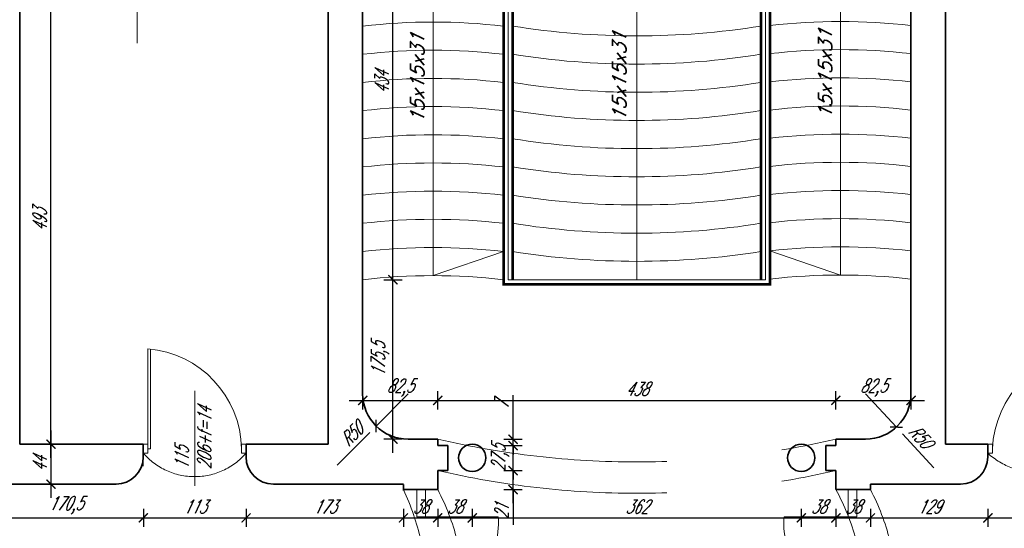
# Model space of a CAD drawing. Header units: millimetres. Extents: x 402 to 79005, y -7782 to 89952.
# Tile 39 of 256: x 24196 to 25278, y 14801 to 15360. Entities that reach past the tile are written whole.
import ezdxf

# ---------------------------------------------------------------- set-up
doc = ezdxf.new("R2010")
doc.units = ezdxf.units.MM
doc.header["$LTSCALE"] = 10
doc.linetypes.add('DASHED', pattern=[19.05, 12.7, -6.35])
doc.layers.get('0').update_dxf_attribs({"lineweight": 0})
doc.layers.get('Defpoints').update_dxf_attribs({"color": 253})
for name, color, linetype, lineweight in [('01 parter - ściany', 253, 'Continuous', 35), ('03-02_schody', 253, 'Continuous', 5), ('03_drzwi', 253, 'Continuous', 15), ('04-2_nad', 253, 'DASHED', 5), ('05-01_wymiary', 253, 'Continuous', 5), ('05-03_opis', 253, 'Continuous', 5)]:
    doc.layers.add(name, color=color, linetype=linetype, lineweight=lineweight)
doc.styles.add('ariel_wym', font='simplex.shx', dxfattribs={"width": 0.65, "oblique": 25})
doc.dimstyles.new('ariel 50', dxfattribs={"dimtxt": 15, "dimasz": 10, "dimexe": 10, "dimexo": 0, "dimgap": 5, "dimtad": 1, "dimdec": 1, "dimrnd": 0.5, "dimtxsty": 'ariel_wym', "dimblk": 'ARCHTICK', "dimcen": 2.5, "dimdle": 15, "dimazin": 0, "dimtfac": 1, "dimtdec": 1, "dimtix": 1, "dimtmove": 0, "dimatfit": 3, "dimldrblk": 'DOT', "dimfxl": 0, "dimarcsym": 0})
doc.dimstyles.new('ariel 50 wnętrze', dxfattribs={"dimtxt": 15, "dimasz": 10, "dimexe": 10, "dimexo": 0, "dimgap": 5, "dimtad": 1, "dimdec": 1, "dimrnd": 0.5, "dimtxsty": 'ariel_wym', "dimblk": 'ARCHTICK', "dimcen": 2.5, "dimdle": 15, "dimazin": 0, "dimtfac": 1, "dimtdec": 1, "dimtix": 1, "dimtmove": 0, "dimatfit": 3, "dimldrblk": 'DOT', "dimfxl": 0, "dimarcsym": 0})

# ---------------------------------------------------------------- blocks, each defined once
blk = doc.blocks.new('_ArchTick')
at = {"color": 0, "linetype": 'ByBlock', "const_width": 0.15}
blk.add_lwpolyline([(-0.5, -0.5), (0.5, 0.5)], dxfattribs=at)
blk = doc.blocks.new('*D3196')
at = {"layer": '05-01_wymiary', "color": 0, "lineweight": -2}
for p, q in [((23521.7, 14891.4), (23521.7, 15699.4)), ((23561.7, 15684.4), (23511.7, 15684.4)), ((23561.7, 14906.4), (23511.7, 14906.4))]:
    blk.add_line(p, q, dxfattribs=at)
at = {"layer": 'Defpoints', "color": 0, "lineweight": 0}
for p in [(23521.7, 15684.4), (24591.7, 15684.4), (23816.7, 14906.4)]:
    blk.add_point(p, dxfattribs=at)
at = {"layer": '05-01_wymiary', "color": 0, "lineweight": -2, "xscale": 10, "yscale": 10, "zscale": 10}
for p, rotation in [((23521.7, 15684.4), 90), ((23521.7, 14906.4), 270)]:
    blk.add_blockref('_ArchTick', p, dxfattribs=dict(at, rotation=rotation))
at = {"layer": '05-01_wymiary', "color": 0, "insert": (23509.2, 15295.4), "char_height": 15, "attachment_point": 5, "rotation": 90, "style": 'ariel_wym'}
blk.add_mtext('778', dxfattribs=at)
blk = doc.blocks.new('_Dot')
at = {"color": 0, "linetype": 'ByBlock', "lineweight": -2}
blk.add_line((-0.5, 0), (-1, 0), dxfattribs=at)
at = {"color": 0, "linetype": 'ByBlock', "const_width": 0.5}
blk.add_lwpolyline([(-0.25, 0, 1), (0.25, 0, 1)], format="xyb", close=True, dxfattribs=at)
blk = doc.blocks.new('*D2747')
at = {"layer": '05-01_wymiary', "color": 0, "lineweight": -2}
for p, q in [((24161.2, 14822.3), (24161.2, 14802.3)), ((24331.5, 14822.3), (24331.5, 14802.3)), ((24146.2, 14812.3), (24346.5, 14812.3))]:
    blk.add_line(p, q, dxfattribs=at)
at = {"layer": 'Defpoints', "color": 0, "lineweight": 0}
for p in [(24331.5, 14893.4), (24161.2, 14836.4), (24331.5, 14812.3)]:
    blk.add_point(p, dxfattribs=at)
at = {"layer": '05-01_wymiary', "color": 0, "lineweight": -2, "xscale": 10, "yscale": 10, "zscale": 10, "rotation": 180}
blk.add_blockref('_ArchTick', (24161.2, 14812.3), dxfattribs=at)
at = {"layer": '05-01_wymiary', "color": 0, "lineweight": -2, "xscale": 10, "yscale": 10, "zscale": 10}
blk.add_blockref('_ArchTick', (24331.5, 14812.3), dxfattribs=at)
at = {"layer": '05-01_wymiary', "color": 0, "insert": (24246.3, 14826.2), "char_height": 15, "attachment_point": 5, "style": 'ariel_wym'}
blk.add_mtext('170,5', dxfattribs=at)
blk = doc.blocks.new('*D2748')
at = {"layer": '05-01_wymiary', "color": 0, "lineweight": -2}
for p, q in [((24331.5, 14822.3), (24331.5, 14802.3)), ((24444.5, 14822.3), (24444.5, 14802.3)), ((24316.5, 14812.3), (24459.5, 14812.3))]:
    blk.add_line(p, q, dxfattribs=at)
at = {"layer": 'Defpoints', "color": 0, "lineweight": 0}
for p in [(24331.5, 14893.4), (24444.5, 14893.4), (24444.5, 14812.3)]:
    blk.add_point(p, dxfattribs=at)
at = {"layer": '05-01_wymiary', "color": 0, "lineweight": -2, "xscale": 10, "yscale": 10, "zscale": 10, "rotation": 180}
blk.add_blockref('_ArchTick', (24331.5, 14812.3), dxfattribs=at)
at = {"layer": '05-01_wymiary', "color": 0, "lineweight": -2, "xscale": 10, "yscale": 10, "zscale": 10}
blk.add_blockref('_ArchTick', (24444.5, 14812.3), dxfattribs=at)
at = {"layer": '05-01_wymiary', "color": 0, "insert": (24388, 14824.8), "char_height": 15, "attachment_point": 5, "style": 'ariel_wym'}
blk.add_mtext('113', dxfattribs=at)
blk = doc.blocks.new('*D2749')
at = {"layer": '05-01_wymiary', "color": 0, "lineweight": -2}
for p, q in [((24444.5, 14822.3), (24444.5, 14802.3)), ((24617.5, 14822.3), (24617.5, 14802.3)), ((24429.5, 14812.3), (24632.5, 14812.3))]:
    blk.add_line(p, q, dxfattribs=at)
at = {"layer": 'Defpoints', "color": 0, "lineweight": 0}
for p in [(24444.5, 14893.4), (24617.5, 14849.4), (24617.5, 14812.3)]:
    blk.add_point(p, dxfattribs=at)
at = {"layer": '05-01_wymiary', "color": 0, "lineweight": -2, "xscale": 10, "yscale": 10, "zscale": 10, "rotation": 180}
blk.add_blockref('_ArchTick', (24444.5, 14812.3), dxfattribs=at)
at = {"layer": '05-01_wymiary', "color": 0, "lineweight": -2, "xscale": 10, "yscale": 10, "zscale": 10}
blk.add_blockref('_ArchTick', (24617.5, 14812.3), dxfattribs=at)
at = {"layer": '05-01_wymiary', "color": 0, "insert": (24531, 14824.8), "char_height": 15, "attachment_point": 5, "style": 'ariel_wym'}
blk.add_mtext('173', dxfattribs=at)
blk = doc.blocks.new('*D2750')
at = {"layer": '05-01_wymiary', "color": 0, "lineweight": -2}
for p, q in [((24617.5, 14822.3), (24617.5, 14802.3)), ((24655.2, 14822.3), (24655.2, 14802.3)), ((24602.5, 14812.3), (24670.2, 14812.3))]:
    blk.add_line(p, q, dxfattribs=at)
at = {"layer": 'Defpoints', "color": 0, "lineweight": 0}
for p in [(24617.5, 14849.4), (24655.2, 14843.4), (24655.2, 14812.3)]:
    blk.add_point(p, dxfattribs=at)
at = {"layer": '05-01_wymiary', "color": 0, "lineweight": -2, "xscale": 10, "yscale": 10, "zscale": 10, "rotation": 180}
blk.add_blockref('_ArchTick', (24617.5, 14812.3), dxfattribs=at)
at = {"layer": '05-01_wymiary', "color": 0, "lineweight": -2, "xscale": 10, "yscale": 10, "zscale": 10}
blk.add_blockref('_ArchTick', (24655.2, 14812.3), dxfattribs=at)
at = {"layer": '05-01_wymiary', "color": 0, "insert": (24636.3, 14824.8), "char_height": 15, "attachment_point": 5, "style": 'ariel_wym'}
blk.add_mtext('38', dxfattribs=at)
blk = doc.blocks.new('*D2751')
at = {"layer": '05-01_wymiary', "color": 0, "lineweight": -2}
for p, q in [((24655.2, 14822.3), (24655.2, 14802.3)), ((24693.2, 14822.3), (24693.2, 14802.3)), ((24640.2, 14812.3), (24708.2, 14812.3))]:
    blk.add_line(p, q, dxfattribs=at)
at = {"layer": 'Defpoints', "color": 0, "lineweight": 0}
for p in [(24693.2, 14878.4), (24655.2, 14843.4), (24693.2, 14812.3)]:
    blk.add_point(p, dxfattribs=at)
at = {"layer": '05-01_wymiary', "color": 0, "lineweight": -2, "xscale": 10, "yscale": 10, "zscale": 10, "rotation": 180}
blk.add_blockref('_ArchTick', (24655.2, 14812.3), dxfattribs=at)
at = {"layer": '05-01_wymiary', "color": 0, "lineweight": -2, "xscale": 10, "yscale": 10, "zscale": 10}
blk.add_blockref('_ArchTick', (24693.2, 14812.3), dxfattribs=at)
at = {"layer": '05-01_wymiary', "color": 0, "insert": (24674.2, 14824.8), "char_height": 15, "attachment_point": 5, "style": 'ariel_wym'}
blk.add_mtext('38', dxfattribs=at)
blk = doc.blocks.new('*D2752')
at = {"layer": '05-01_wymiary', "color": 0, "lineweight": -2}
for p, q in [((24693.2, 14822.3), (24693.2, 14802.3)), ((25055.1, 14822.3), (25055.1, 14802.3)), ((24678.2, 14812.3), (25070.1, 14812.3))]:
    blk.add_line(p, q, dxfattribs=at)
at = {"layer": 'Defpoints', "color": 0, "lineweight": 0}
for p in [(24693.2, 14878.4), (25055.1, 14878.4), (25055.1, 14812.3)]:
    blk.add_point(p, dxfattribs=at)
at = {"layer": '05-01_wymiary', "color": 0, "lineweight": -2, "xscale": 10, "yscale": 10, "zscale": 10, "rotation": 180}
blk.add_blockref('_ArchTick', (24693.2, 14812.3), dxfattribs=at)
at = {"layer": '05-01_wymiary', "color": 0, "lineweight": -2, "xscale": 10, "yscale": 10, "zscale": 10}
blk.add_blockref('_ArchTick', (25055.1, 14812.3), dxfattribs=at)
at = {"layer": '05-01_wymiary', "color": 0, "insert": (24874.2, 14824.8), "char_height": 15, "attachment_point": 5, "style": 'ariel_wym'}
blk.add_mtext('362', dxfattribs=at)
blk = doc.blocks.new('*D2753')
at = {"layer": '05-01_wymiary', "color": 0, "lineweight": -2}
for p, q in [((25055.1, 14822.3), (25055.1, 14802.3)), ((25093.1, 14822.3), (25093.1, 14802.3)), ((25040.1, 14812.3), (25108.1, 14812.3))]:
    blk.add_line(p, q, dxfattribs=at)
at = {"layer": 'Defpoints', "color": 0, "lineweight": 0}
for p in [(25055.1, 14878.4), (25093.1, 14843.4), (25093.1, 14812.3)]:
    blk.add_point(p, dxfattribs=at)
at = {"layer": '05-01_wymiary', "color": 0, "lineweight": -2, "xscale": 10, "yscale": 10, "zscale": 10, "rotation": 180}
blk.add_blockref('_ArchTick', (25055.1, 14812.3), dxfattribs=at)
at = {"layer": '05-01_wymiary', "color": 0, "lineweight": -2, "xscale": 10, "yscale": 10, "zscale": 10}
blk.add_blockref('_ArchTick', (25093.1, 14812.3), dxfattribs=at)
at = {"layer": '05-01_wymiary', "color": 0, "insert": (25074.1, 14824.8), "char_height": 15, "attachment_point": 5, "style": 'ariel_wym'}
blk.add_mtext('38', dxfattribs=at)
blk = doc.blocks.new('*D2754')
at = {"layer": '05-01_wymiary', "color": 0, "lineweight": -2}
for p, q in [((25093.1, 14822.3), (25093.1, 14802.3)), ((25131.1, 14822.3), (25131.1, 14802.3)), ((25078.1, 14812.3), (25146.1, 14812.3))]:
    blk.add_line(p, q, dxfattribs=at)
at = {"layer": 'Defpoints', "color": 0, "lineweight": 0}
for p in [(25093.1, 14843.4), (25131.1, 14843.4), (25131.1, 14812.3)]:
    blk.add_point(p, dxfattribs=at)
at = {"layer": '05-01_wymiary', "color": 0, "lineweight": -2, "xscale": 10, "yscale": 10, "zscale": 10, "rotation": 180}
blk.add_blockref('_ArchTick', (25093.1, 14812.3), dxfattribs=at)
at = {"layer": '05-01_wymiary', "color": 0, "lineweight": -2, "xscale": 10, "yscale": 10, "zscale": 10}
blk.add_blockref('_ArchTick', (25131.1, 14812.3), dxfattribs=at)
at = {"layer": '05-01_wymiary', "color": 0, "insert": (25112.1, 14824.8), "char_height": 15, "attachment_point": 5, "style": 'ariel_wym'}
blk.add_mtext('38', dxfattribs=at)
blk = doc.blocks.new('*D2755')
at = {"layer": '05-01_wymiary', "color": 0, "lineweight": -2}
for p, q in [((25131.1, 14822.3), (25131.1, 14802.3)), ((25260.2, 14822.3), (25260.2, 14802.3)), ((25116.1, 14812.3), (25275.2, 14812.3))]:
    blk.add_line(p, q, dxfattribs=at)
at = {"layer": 'Defpoints', "color": 0, "lineweight": 0}
for p in [(25260.2, 14893.4), (25131.1, 14843.4), (25260.2, 14812.3)]:
    blk.add_point(p, dxfattribs=at)
at = {"layer": '05-01_wymiary', "color": 0, "lineweight": -2, "xscale": 10, "yscale": 10, "zscale": 10, "rotation": 180}
blk.add_blockref('_ArchTick', (25131.1, 14812.3), dxfattribs=at)
at = {"layer": '05-01_wymiary', "color": 0, "lineweight": -2, "xscale": 10, "yscale": 10, "zscale": 10}
blk.add_blockref('_ArchTick', (25260.2, 14812.3), dxfattribs=at)
at = {"layer": '05-01_wymiary', "color": 0, "insert": (25195.6, 14824.8), "char_height": 15, "attachment_point": 5, "style": 'ariel_wym'}
blk.add_mtext('129', dxfattribs=at)
blk = doc.blocks.new('*D2756')
at = {"layer": '05-01_wymiary', "color": 0, "lineweight": -2}
for p, q in [((25260.2, 14822.3), (25260.2, 14802.3)), ((25375.3, 14822.3), (25375.3, 14802.3)), ((25245.2, 14812.3), (25390.3, 14812.3))]:
    blk.add_line(p, q, dxfattribs=at)
at = {"layer": 'Defpoints', "color": 0, "lineweight": 0}
for p in [(25260.2, 14893.4), (25375.3, 14893.4), (25375.3, 14812.3)]:
    blk.add_point(p, dxfattribs=at)
at = {"layer": '05-01_wymiary', "color": 0, "lineweight": -2, "xscale": 10, "yscale": 10, "zscale": 10, "rotation": 180}
blk.add_blockref('_ArchTick', (25260.2, 14812.3), dxfattribs=at)
at = {"layer": '05-01_wymiary', "color": 0, "lineweight": -2, "xscale": 10, "yscale": 10, "zscale": 10}
blk.add_blockref('_ArchTick', (25375.3, 14812.3), dxfattribs=at)
at = {"layer": '05-01_wymiary', "color": 0, "insert": (25317.7, 14824.8), "char_height": 15, "attachment_point": 5, "style": 'ariel_wym'}
blk.add_mtext('115', dxfattribs=at)
blk = doc.blocks.new('*D2767')
at = {"layer": '05-01_wymiary', "color": 0, "lineweight": -2}
for p, q in [((24229.9, 14878.4), (24229.9, 15401.4)), ((24219.9, 15386.4), (24239.9, 15386.4)), ((24219.9, 14893.4), (24239.9, 14893.4))]:
    blk.add_line(p, q, dxfattribs=at)
at = {"layer": 'Defpoints', "color": 0, "lineweight": 0}
for p in [(24195.7, 15386.4), (24229.9, 15386.4), (24195.7, 14893.4)]:
    blk.add_point(p, dxfattribs=at)
at = {"layer": '05-01_wymiary', "color": 0, "lineweight": -2, "xscale": 10, "yscale": 10, "zscale": 10}
for p, rotation in [((24229.9, 15386.4), 90), ((24229.9, 14893.4), 270)]:
    blk.add_blockref('_ArchTick', p, dxfattribs=dict(at, rotation=rotation))
at = {"layer": '05-01_wymiary', "color": 0, "insert": (24217.4, 15139.9), "char_height": 15, "attachment_point": 5, "rotation": 90, "style": 'ariel_wym'}
blk.add_mtext('493', dxfattribs=at)
blk = doc.blocks.new('*D2768')
at = {"layer": '05-01_wymiary', "color": 0, "lineweight": -2}
for p, q in [((24229.9, 14908.4), (24229.9, 14834.4)), ((24219.9, 14893.4), (24239.9, 14893.4)), ((24219.9, 14849.4), (24239.9, 14849.4))]:
    blk.add_line(p, q, dxfattribs=at)
at = {"layer": 'Defpoints', "color": 0, "lineweight": 0}
for p in [(24195.7, 14893.4), (24161.2, 14849.4), (24229.9, 14849.4)]:
    blk.add_point(p, dxfattribs=at)
at = {"layer": '05-01_wymiary', "color": 0, "lineweight": -2, "xscale": 10, "yscale": 10, "zscale": 10}
for p, rotation in [((24229.9, 14893.4), 90), ((24229.9, 14849.4), 270)]:
    blk.add_blockref('_ArchTick', p, dxfattribs=dict(at, rotation=rotation))
at = {"layer": '05-01_wymiary', "color": 0, "insert": (24217.4, 14871.4), "char_height": 15, "attachment_point": 5, "rotation": 90, "style": 'ariel_wym'}
blk.add_mtext('44', dxfattribs=at)
blk = doc.blocks.new('*D2769')
at = {"layer": '05-01_wymiary', "color": 0, "lineweight": -2}
for p, q in [((24606, 14883.9), (24606, 15089.4)), ((24596, 15074.4), (24616, 15074.4)), ((24616, 14898.9), (24596, 14898.9))]:
    blk.add_line(p, q, dxfattribs=at)
at = {"layer": 'Defpoints', "color": 0, "lineweight": 0}
for p in [(24572.7, 15074.4), (24606, 15074.4), (24622.7, 14898.9)]:
    blk.add_point(p, dxfattribs=at)
at = {"layer": '05-01_wymiary', "color": 0, "lineweight": -2, "xscale": 10, "yscale": 10, "zscale": 10}
for p, rotation in [((24606, 15074.4), 90), ((24606, 14898.9), 270)]:
    blk.add_blockref('_ArchTick', p, dxfattribs=dict(at, rotation=rotation))
at = {"layer": '05-01_wymiary', "color": 0, "insert": (24592, 14986.7), "char_height": 15, "attachment_point": 5, "rotation": 90, "style": 'ariel_wym'}
blk.add_mtext('175,5', dxfattribs=at)
blk = doc.blocks.new('*D2770')
at = {"layer": '05-01_wymiary', "color": 0, "lineweight": -2}
for p, q in [((24606, 15059.4), (24606, 15523.4)), ((24596, 15508.4), (24616, 15508.4)), ((24596, 15074.4), (24616, 15074.4))]:
    blk.add_line(p, q, dxfattribs=at)
at = {"layer": 'Defpoints', "color": 0, "lineweight": 0}
for p in [(24572.7, 15508.4), (24606, 15508.4), (24572.7, 15074.4)]:
    blk.add_point(p, dxfattribs=at)
at = {"layer": '05-01_wymiary', "color": 0, "lineweight": -2, "xscale": 10, "yscale": 10, "zscale": 10}
for p, rotation in [((24606, 15508.4), 90), ((24606, 15074.4), 270)]:
    blk.add_blockref('_ArchTick', p, dxfattribs=dict(at, rotation=rotation))
at = {"layer": '05-01_wymiary', "color": 0, "insert": (24593.5, 15291.4), "char_height": 15, "attachment_point": 5, "rotation": 90, "style": 'ariel_wym'}
blk.add_mtext('434', dxfattribs=at)
blk = doc.blocks.new('*D2779')
at = {"layer": '05-01_wymiary', "color": 0, "lineweight": -2}
for p, q in [((24728.1, 14864.4), (24748.1, 14864.4)), ((24738.1, 14828.4), (24738.1, 14864.4)), ((24728.1, 14843.4), (24748.1, 14843.4)), ((24738.1, 14843.4), (24738.1, 14804.8))]:
    blk.add_line(p, q, dxfattribs=at)
at = {"layer": 'Defpoints', "color": 0, "lineweight": 0}
for p in [(24655.2, 14864.4), (24738.1, 14864.4), (24655.2, 14843.4)]:
    blk.add_point(p, dxfattribs=at)
at = {"layer": '05-01_wymiary', "color": 0, "lineweight": -2, "xscale": 10, "yscale": 10, "zscale": 10}
for p, rotation in [((24738.1, 14864.4), 90), ((24738.1, 14843.4), 270)]:
    blk.add_blockref('_ArchTick', p, dxfattribs=dict(at, rotation=rotation))
at = {"layer": '05-01_wymiary', "color": 0, "insert": (24725.6, 14819.1), "char_height": 15, "attachment_point": 5, "rotation": 90, "style": 'ariel_wym'}
blk.add_mtext('21', dxfattribs=at)
blk = doc.blocks.new('*D2780')
at = {"layer": '05-01_wymiary', "color": 0, "lineweight": -2}
for p, q in [((24738.1, 14891.9), (24738.1, 14901.9)), ((24728.1, 14891.9), (24748.1, 14891.9)), ((24738.1, 14864.4), (24738.1, 14891.9)), ((24728.1, 14864.4), (24748.1, 14864.4)), ((24738.1, 14864.4), (24738.1, 14854.4))]:
    blk.add_line(p, q, dxfattribs=at)
at = {"layer": 'Defpoints', "color": 0, "lineweight": 0}
for p in [(24666.2, 14891.9), (24738.1, 14891.9), (24655.2, 14864.4)]:
    blk.add_point(p, dxfattribs=at)
at = {"layer": '05-01_wymiary', "color": 0, "lineweight": -2, "xscale": 10, "yscale": 10, "zscale": 10}
for p, rotation in [((24738.1, 14891.9), 270), ((24738.1, 14864.4), 90)]:
    blk.add_blockref('_ArchTick', p, dxfattribs=dict(at, rotation=rotation))
at = {"layer": '05-01_wymiary', "color": 0, "insert": (24724.1, 14878.2), "char_height": 15, "attachment_point": 5, "rotation": 90, "style": 'ariel_wym'}
blk.add_mtext('27,5', dxfattribs=at)
blk = doc.blocks.new('*D2781')
at = {"layer": '05-01_wymiary', "color": 0, "lineweight": -2}
for p, q in [((24738.1, 14898.9), (24738.1, 14947.5)), ((24738.1, 14898.9), (24738.1, 14908.9)), ((24728.1, 14898.9), (24748.1, 14898.9)), ((24728.1, 14891.9), (24748.1, 14891.9)), ((24738.1, 14891.9), (24738.1, 14898.9)), ((24738.1, 14891.9), (24738.1, 14881.9))]:
    blk.add_line(p, q, dxfattribs=at)
at = {"layer": 'Defpoints', "color": 0, "lineweight": 0}
for p in [(24655.2, 14898.9), (24666.2, 14891.9), (24738.1, 14898.9)]:
    blk.add_point(p, dxfattribs=at)
at = {"layer": '05-01_wymiary', "color": 0, "lineweight": -2, "xscale": 10, "yscale": 10, "zscale": 10}
for p, rotation in [((24738.1, 14898.9), 270), ((24738.1, 14891.9), 90)]:
    blk.add_blockref('_ArchTick', p, dxfattribs=dict(at, rotation=rotation))
at = {"layer": '05-01_wymiary', "color": 0, "insert": (24725.6, 14936.6), "char_height": 15, "attachment_point": 5, "rotation": 90, "style": 'ariel_wym'}
blk.add_mtext('7', dxfattribs=at)
blk = doc.blocks.new('*D2782')
at = {"layer": '05-01_wymiary', "color": 0, "lineweight": -2}
for p, q in [((24572.7, 14948.9), (24572.7, 14931.6)), ((24655.2, 14931.6), (24655.2, 14951.6)), ((24557.7, 14941.6), (24670.2, 14941.6))]:
    blk.add_line(p, q, dxfattribs=at)
at = {"layer": 'Defpoints', "color": 0, "lineweight": 0}
for p in [(24572.7, 14948.9), (24655.2, 14941.6), (24655.2, 14898.9)]:
    blk.add_point(p, dxfattribs=at)
at = {"layer": '05-01_wymiary', "color": 0, "lineweight": -2, "xscale": 10, "yscale": 10, "zscale": 10, "rotation": 180}
blk.add_blockref('_ArchTick', (24572.7, 14941.6), dxfattribs=at)
at = {"layer": '05-01_wymiary', "color": 0, "lineweight": -2, "xscale": 10, "yscale": 10, "zscale": 10}
blk.add_blockref('_ArchTick', (24655.2, 14941.6), dxfattribs=at)
at = {"layer": '05-01_wymiary', "color": 0, "insert": (24613.9, 14955.5), "char_height": 15, "attachment_point": 5, "style": 'ariel_wym'}
blk.add_mtext('82,5', dxfattribs=at)
blk = doc.blocks.new('*D2783')
at = {"layer": '05-01_wymiary', "color": 0, "lineweight": -2}
for p, q in [((24655.2, 14931.6), (24655.2, 14951.6)), ((25093.1, 14931.6), (25093.1, 14951.6)), ((24640.2, 14941.6), (25108.1, 14941.6))]:
    blk.add_line(p, q, dxfattribs=at)
at = {"layer": 'Defpoints', "color": 0, "lineweight": 0}
for p in [(25093.1, 14941.6), (24655.2, 14898.9), (25093.1, 14898.9)]:
    blk.add_point(p, dxfattribs=at)
at = {"layer": '05-01_wymiary', "color": 0, "lineweight": -2, "xscale": 10, "yscale": 10, "zscale": 10, "rotation": 180}
blk.add_blockref('_ArchTick', (24655.2, 14941.6), dxfattribs=at)
at = {"layer": '05-01_wymiary', "color": 0, "lineweight": -2, "xscale": 10, "yscale": 10, "zscale": 10}
blk.add_blockref('_ArchTick', (25093.1, 14941.6), dxfattribs=at)
at = {"layer": '05-01_wymiary', "color": 0, "insert": (24874.2, 14954.1), "char_height": 15, "attachment_point": 5, "style": 'ariel_wym'}
blk.add_mtext('438', dxfattribs=at)
blk = doc.blocks.new('*D2784')
at = {"layer": '05-01_wymiary', "color": 0, "lineweight": -2}
for p, q in [((25093.1, 14931.6), (25093.1, 14951.6)), ((25175.7, 14948.9), (25175.7, 14931.6)), ((25078.1, 14941.6), (25190.7, 14941.6))]:
    blk.add_line(p, q, dxfattribs=at)
at = {"layer": 'Defpoints', "color": 0, "lineweight": 0}
for p in [(25175.7, 14948.9), (25175.7, 14941.6), (25093.1, 14898.9)]:
    blk.add_point(p, dxfattribs=at)
at = {"layer": '05-01_wymiary', "color": 0, "lineweight": -2, "xscale": 10, "yscale": 10, "zscale": 10, "rotation": 180}
blk.add_blockref('_ArchTick', (25093.1, 14941.6), dxfattribs=at)
at = {"layer": '05-01_wymiary', "color": 0, "lineweight": -2, "xscale": 10, "yscale": 10, "zscale": 10}
blk.add_blockref('_ArchTick', (25175.7, 14941.6), dxfattribs=at)
at = {"layer": '05-01_wymiary', "color": 0, "insert": (25134.4, 14955.5), "char_height": 15, "attachment_point": 5, "style": 'ariel_wym'}
blk.add_mtext('82,5', dxfattribs=at)
blk = doc.blocks.new('*D3067')
at = {"layer": '05-01_wymiary', "color": 0, "lineweight": -2}
for p, q in [((24622.7, 14948.9), (24587.4, 14913.4)), ((24544.6, 14870.2), (24580.4, 14906.3))]:
    blk.add_line(p, q, dxfattribs=at)
at = {"layer": 'Defpoints', "color": 0, "lineweight": 0}
for p in [(24622.7, 14948.9), (24587.4, 14913.4)]:
    blk.add_point(p, dxfattribs=at)
at = {"layer": '05-01_wymiary', "color": 0, "lineweight": -2, "xscale": 10, "yscale": 10, "zscale": 10, "rotation": 45.23921205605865}
blk.add_blockref('_ArchTick', (24587.4, 14913.4), dxfattribs=at)
at = {"layer": '05-01_wymiary', "color": 0, "insert": (24560.7, 14904.2), "char_height": 15, "attachment_point": 5, "rotation": 45.2392, "style": 'ariel_wym'}
blk.add_mtext('R50', dxfattribs=at)
blk = doc.blocks.new('*D3068')
at = {"layer": '05-01_wymiary', "color": 0, "lineweight": -2}
for p, q in [((25125.7, 14948.9), (25159.6, 14912.2)), ((25200.8, 14867.5), (25166.4, 14904.8))]:
    blk.add_line(p, q, dxfattribs=at)
at = {"layer": 'Defpoints', "color": 0, "lineweight": 0}
for p in [(25125.7, 14948.9), (25159.6, 14912.2)]:
    blk.add_point(p, dxfattribs=at)
at = {"layer": '05-01_wymiary', "color": 0, "lineweight": -2, "xscale": 10, "yscale": 10, "zscale": 10, "rotation": 132.7287921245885}
blk.add_blockref('_ArchTick', (25159.6, 14912.2), dxfattribs=at)
at = {"layer": '05-01_wymiary', "color": 0, "insert": (25186, 14902), "char_height": 15, "attachment_point": 5, "rotation": 312.7288, "style": 'ariel_wym'}
blk.add_mtext('R50', dxfattribs=at)

msp = doc.modelspace()

# ---------------------------------------------------------------- linework, layer by layer
at = {"layer": '01 parter - ściany'}
for p, q in [((25213.6, 15399.346), (25213.651, 14893.403)), ((24195.651, 15386.403), (24195.651, 14893.403)), ((24534.654, 15386.403), (24534.654, 14893.403)), ((24572.654, 15386.403), (24572.654, 14948.903)), ((25175.651, 15386.403), (25175.651, 14948.903)), ((24331.461, 14893.403), (24195.651, 14893.403)), ((24331.461, 14879.403), (24331.461, 14893.403)), ((24534.654, 14893.403), (24444.461, 14893.403)), ((24444.461, 14879.403), (24444.461, 14893.403)), ((24655.243, 14898.903), (24622.654, 14898.903)), ((24655.243, 14891.903), (24655.243, 14898.903)), ((24666.243, 14891.903), (24655.243, 14891.903)), ((24666.243, 14864.403), (24666.243, 14891.903)), ((25082.061, 14864.403), (25082.061, 14891.903)), ((25082.061, 14891.903), (25093.061, 14891.903)), ((25093.061, 14891.903), (25093.061, 14898.903)), ((25093.061, 14898.903), (25125.651, 14898.903)), ((25260.161, 14893.403), (25213.651, 14893.403)), ((25260.161, 14879.403), (25260.161, 14893.403)), ((24655.243, 14843.403), (24655.243, 14864.403)), ((24655.243, 14864.403), (24666.243, 14864.403)), ((25093.061, 14864.403), (25082.061, 14864.403)), ((25093.061, 14843.403), (25093.061, 14864.403)), ((24301.461, 14849.403), (24161.151, 14849.403)), ((24617.451, 14849.403), (24474.461, 14849.403)), ((24617.561, 14842.403), (24617.561, 14848.903)), ((25131.061, 14843.403), (25131.061, 14849.403)), ((25230.161, 14849.403), (25131.061, 14849.403)), ((24655.243, 14843.403), (24617.561, 14843.403)), ((25093.061, 14843.403), (25131.061, 14843.403))]:
    msp.add_line(p, q, dxfattribs=at)
for centre in [(24693.243, 14878.427), (25055.061, 14878.427)]:
    msp.add_circle(centre, 15, dxfattribs=at)
for centre, radius, start, end in [((24622.654, 14948.903), 50, 180, 270), ((25125.651, 14948.903), 50, 270, 0), ((24301.461, 14879.403), 30, 270, 0), ((24474.461, 14879.403), 30, 180, 270), ((25230.161, 14879.403), 30, 270, 0)]:
    msp.add_arc(centre, radius, start, end, dxfattribs=at)
at = {"layer": '03-02_schody'}
for p, q in [((24874.127, 15582.852), (24874.127, 15074.403)), ((25098.101, 15079.542), (25098.101, 15582.852)), ((24650.154, 15078.852), (24650.154, 15512.852)), ((24727.654, 15069.403), (24727.654, 15508.403)), ((24732.654, 15074.403), (24732.654, 15508.403)), ((25015.601, 15074.403), (25015.601, 15508.403)), ((24650.154, 15078.852), (24727.654, 15105.403)), ((25098.101, 15079.542), (25020.601, 15106.093)), ((25015.601, 15074.403), (24732.654, 15074.403))]:
    msp.add_line(p, q, dxfattribs=at)
at = {"layer": '03-02_schody', "const_width": 3}
msp.add_lwpolyline([(24737.654, 15074.403), (24737.654, 15513.403), (24727.654, 15513.403), (24727.654, 15069.403), (25020.601, 15069.403), (25020.601, 15513.403), (25010.601, 15513.403), (25010.601, 15074.403)], dxfattribs=at)
at = {"layer": '03-02_schody'}
for centre, radius, start, end in [((24650.154, 14680.641), 677.211, 83.42868, 96.57132), ((25098.101, 14681.33), 677.211, 83.42868, 96.57132), ((24874.127, 16208.52), 865.939, 260.932281, 279.067719), ((24650.154, 14649.641), 677.211, 83.42868, 96.57132), ((24874.127, 16177.52), 865.939, 260.932281, 279.067719), ((25098.101, 14650.33), 677.211, 83.42868, 96.57132), ((24650.154, 14618.641), 677.211, 83.42868, 96.57132), ((24874.127, 16146.52), 865.939, 260.932281, 279.067719), ((25098.101, 14619.33), 677.211, 83.42868, 96.57132), ((24650.154, 14587.641), 677.211, 83.42868, 96.57132), ((24874.127, 16115.52), 865.939, 260.932281, 279.067719), ((25098.101, 14588.33), 677.211, 83.42868, 96.57132), ((24650.154, 14556.641), 677.211, 83.42868, 96.57132), ((24874.127, 16084.52), 865.939, 260.932281, 279.067719), ((25098.101, 14557.33), 677.211, 83.42868, 96.57132), ((24650.154, 14525.641), 677.211, 83.42868, 96.57132), ((25098.101, 14526.33), 677.211, 83.42868, 96.57132), ((24874.127, 16053.52), 865.939, 260.932281, 279.067719), ((24650.154, 14494.641), 677.211, 83.42868, 96.57132), ((25098.101, 14495.33), 677.211, 83.42868, 96.57132), ((24874.127, 16022.52), 865.939, 260.932281, 279.067719), ((24650.154, 14463.641), 677.211, 83.42868, 96.57132), ((25098.101, 14464.33), 677.211, 83.42868, 96.57132), ((24874.127, 15991.52), 865.939, 260.932281, 279.067719), ((24650.154, 14432.641), 677.211, 83.42868, 96.57132), ((24874.127, 15960.52), 865.939, 260.932281, 279.067719), ((25098.101, 14433.33), 677.211, 83.42868, 96.57132), ((24650.154, 14401.641), 677.211, 83.42868, 96.57132), ((25098.101, 14402.33), 677.211, 83.42868, 96.57132)]:
    msp.add_arc(centre, radius, start, end, dxfattribs=at)
at = {"layer": '03_drzwi'}
for p, q in [((24336.461, 14888.403), (24336.461, 14998.403)), ((24339.461, 14888.403), (24339.42, 14998.074)), ((24388.248, 14847.613), (24388.248, 14952.169)), ((24336.461, 14893.403), (24331.461, 14893.403)), ((24336.461, 14883.403), (24336.461, 14893.403)), ((24339.461, 14888.403), (24336.461, 14888.403)), ((24444.461, 14893.403), (24439.461, 14893.403)), ((24439.461, 14893.403), (24439.461, 14883.403)), ((25260.161, 14893.403), (25265.161, 14893.403)), ((25265.161, 14893.403), (25265.161, 14883.403)), ((24331.461, 14883.403), (24336.461, 14883.403)), ((24331.461, 14879.403), (24331.461, 14869.403)), ((24439.461, 14883.403), (24444.461, 14883.403)), ((25265.161, 14883.403), (25260.161, 14883.403)), ((24632.243, 14843.403), (24632.243, 14813.403)), ((24641.743, 14843.403), (24641.743, 14813.403)), ((25106.561, 14843.403), (25106.561, 14813.403)), ((25116.061, 14843.403), (25116.061, 14813.403)), ((24632.243, 14813.403), (24641.743, 14813.403)), ((24632.243, 14813.403), (24641.743, 14813.403)), ((24641.743, 14813.403), (24721.743, 14813.403)), ((25036.061, 14813.403), (25116.061, 14813.403)), ((25116.061, 14813.403), (25106.561, 14813.403))]:
    msp.add_line(p, q, dxfattribs=at)
for centre, radius, start, end in [((24327.116, 14886.429), 112.363, 1.006518, 85.228917), ((25381.556, 14882.402), 116.549, 95.561297, 177.048659), ((24645.554, 14806.325), 76.517, 267.145193, 5.307463), ((25112.25, 14806.325), 76.517, 174.692537, 272.854807)]:
    msp.add_arc(centre, radius, start, end, dxfattribs=at)
at = {"layer": '04-2_nad', "ltscale": 2}
for centre, radius, start, end in [((24874.152, 15844.829), 970.926, 256.969806, 283.030194), ((24387.961, 14932.609), 74.923, 221.052743, 318.947257), ((25317.711, 14948.415), 86.825, 228.483869, 311.516131), ((24874.152, 15810.329), 970.926, 256.969806, 283.030194), ((24377.57, 14730.215), 265.344, 334.750006, 25.249994), ((24440.587, 14729.601), 242.957, 332.230218, 27.930657), ((24890.717, 14730.215), 231.85, 330.778157, 29.221843), ((24917.503, 14729.903), 241.846, 332.010628, 27.989381)]:
    msp.add_arc(centre, radius, start, end, dxfattribs=at)
at = {"layer": '05-03_opis'}
msp.add_line((24324.841, 16208.552), (24324.841, 15334.684), dxfattribs=at)

# ---------------------------------------------------------------- texts
at = {"layer": '03_drzwi', "insert": (24406.124, 14865.69), "char_height": 15, "width": 160.59049, "attachment_point": 7, "rotation": 90, "style": 'ariel_wym'}
msp.add_mtext('115\\P206+f=14', dxfattribs=at)
at = {"layer": '05-03_opis', "lineweight": 0, "char_height": 15, "width": 55, "attachment_point": 5, "rotation": 90, "style": 'ariel_wym'}
for insert in [(25081.325, 15300.27), (24632.818, 15295.493), (24855.032, 15297.642)]:
    msp.add_mtext('{\\W1;15x15x31}', dxfattribs=dict(at, insert=insert))

# ---------------------------------------------------------------- dimensions: what is measured, and where the dimension line sits
at = {"layer": '05-01_wymiary'}
for base, p1, p2, dimstyle, picture, middle in [((23521.672, 15684.403), (23816.651, 14906.403), (24591.654, 15684.403), 'ariel 50', '*D3196', (23509.172, 15295.403)), ((24229.898, 15386.403), (24195.651, 14893.403), (24195.651, 15386.403), 'ariel 50 wnętrze', '*D2767', (24217.398, 15139.903)), ((24605.962, 15074.403), (24622.654, 14898.903), (24572.654, 15074.403), 'ariel 50 wnętrze', '*D2769', (24592.034, 14986.653))]:
    dim = msp.add_linear_dim(base=base, p1=p1, p2=p2, angle=90, dimstyle=dimstyle, dxfattribs=at)
    dim.commit()
    dim.dimension.update_dxf_attribs({"geometry": picture, "text_midpoint": middle})
for base, p1, p2, picture, middle in [((24605.962, 15508.403), (24572.654, 15074.403), (24572.654, 15508.403), '*D2770', (24593.462, 15291.403)), ((24229.898, 14849.403), (24195.651, 14893.403), (24161.151, 14849.403), '*D2768', (24217.398, 14871.403)), ((24738.057, 14891.903), (24655.243, 14864.403), (24666.243, 14891.903), '*D2780', (24724.129, 14878.153))]:
    dim = msp.add_linear_dim(base=base, p1=p1, p2=p2, angle=90, dimstyle='ariel 50 wnętrze', override={"dimtmove": 1}, dxfattribs=at)
    dim.commit()
    dim.dimension.update_dxf_attribs({"geometry": picture, "text_midpoint": middle})
dim = msp.add_linear_dim(base=(24655.243, 14941.579), p1=(24572.654, 14948.903), p2=(24655.243, 14898.903), dimstyle='ariel 50 wnętrze', dxfattribs=at)
dim.commit()
dim.dimension.update_dxf_attribs({"geometry": '*D2782', "text_midpoint": (24613.948, 14955.507)})
for base, p1, p2, picture, middle in [((25175.651, 14941.579), (25093.061, 14898.903), (25175.651, 14948.903), '*D2784', (25134.356, 14955.507)), ((25093.061, 14941.579), (24655.243, 14898.903), (25093.061, 14898.903), '*D2783', (24874.152, 14954.079)), ((24331.461, 14812.319), (24161.151, 14836.403), (24331.461, 14893.403), '*D2747', (24246.306, 14826.247)), ((24444.461, 14812.319), (24331.461, 14893.403), (24444.461, 14893.403), '*D2748', (24387.961, 14824.819)), ((24617.451, 14812.319), (24444.461, 14893.403), (24617.451, 14849.403), '*D2749', (24530.956, 14824.819)), ((25260.161, 14812.319), (25131.061, 14843.403), (25260.161, 14893.403), '*D2755', (25195.611, 14824.819)), ((25375.261, 14812.319), (25260.161, 14893.403), (25375.261, 14893.403), '*D2756', (25317.711, 14824.819)), ((24693.243, 14812.319), (24655.243, 14843.403), (24693.243, 14878.427), '*D2751', (24674.243, 14824.819)), ((25055.061, 14812.319), (24693.243, 14878.427), (25055.061, 14878.427), '*D2752', (24874.152, 14824.819)), ((25093.061, 14812.319), (25055.061, 14878.427), (25093.061, 14843.403), '*D2753', (25074.061, 14824.819)), ((24655.243, 14812.319), (24617.451, 14849.403), (24655.243, 14843.403), '*D2750', (24636.347, 14824.819)), ((25131.061, 14812.319), (25093.061, 14843.403), (25131.061, 14843.403), '*D2754', (25112.061, 14824.819))]:
    dim = msp.add_linear_dim(base=base, p1=p1, p2=p2, dimstyle='ariel 50 wnętrze', override={"dimtmove": 1}, dxfattribs=at)
    dim.commit()
    dim.dimension.update_dxf_attribs({"geometry": picture, "text_midpoint": middle})
for center, mpoint, picture, middle in [((24622.654, 14948.903), (24587.446, 14913.4), '*D3067', (24550.121, 14893.514)), ((25125.651, 14948.903), (25159.577, 14912.174), '*D3068', (25196.173, 14890.978))]:
    dim = msp.add_radius_dim(center=center, mpoint=mpoint, dimstyle='ariel 50 wnętrze', override={"dimtmove": 1}, dxfattribs=at)
    dim.commit()
    dim.dimension.update_dxf_attribs({"geometry": picture, "text_midpoint": middle})
dim = msp.add_linear_dim(base=(24738.057, 14898.903), p1=(24666.243, 14891.903), p2=(24655.243, 14898.903), angle=90, dimstyle='ariel 50 wnętrze', override={"dimtmove": 1}, dxfattribs=at)
dim.commit()
dim.dimension.update_dxf_attribs({"geometry": '*D2781', "text_midpoint": (24738.057, 14936.645), "dimtype": 160})
dim = msp.add_linear_dim(base=(24738.057, 14864.403), p1=(24655.243, 14843.403), p2=(24655.243, 14864.403), angle=90, dimstyle='ariel 50 wnętrze', dxfattribs=at)
dim.commit()
dim.dimension.update_dxf_attribs({"geometry": '*D2779', "text_midpoint": (24738.057, 14819.102), "dimtype": 160})

doc.saveas('drawing.dxf')
